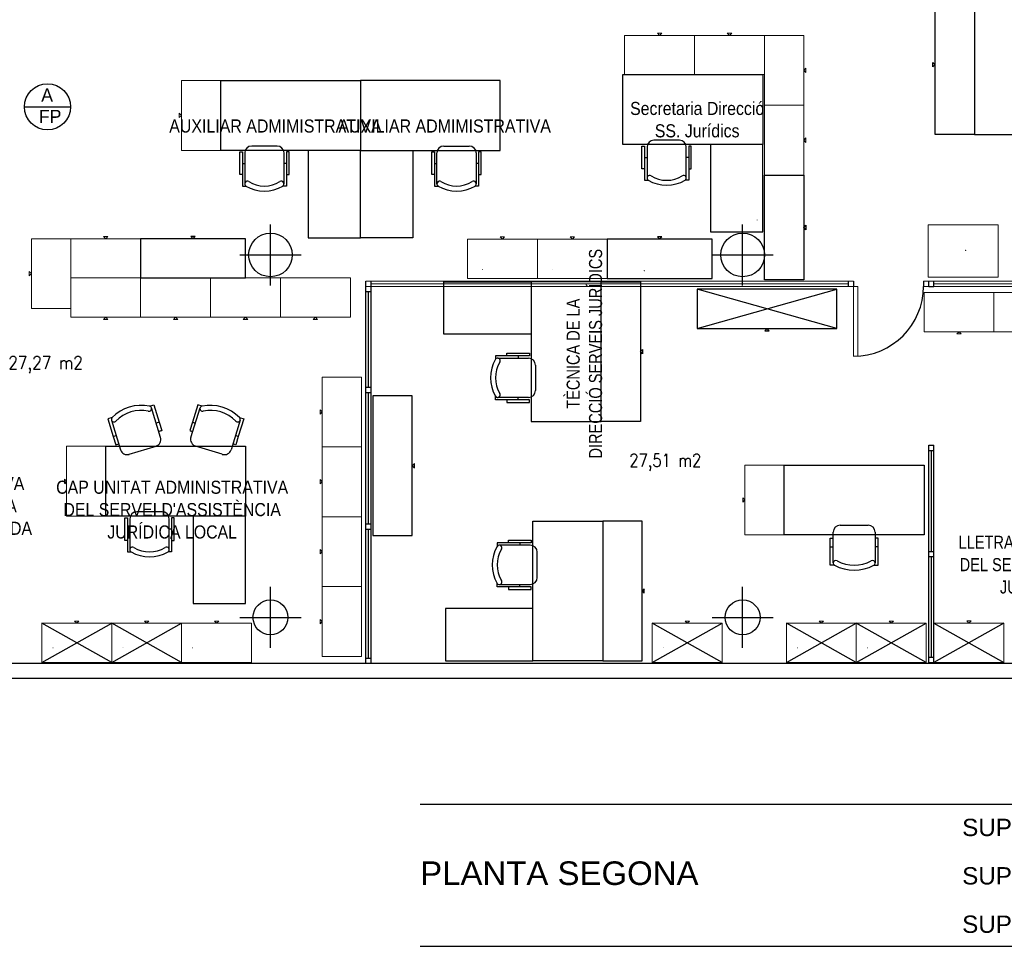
# Model space of a CAD drawing. Header units: metres. Extents: x -1 to 438, y -6 to 39.
# Tile 6 of 9: x 408 to 419, y 10 to 20. Entities that reach past the tile are written whole.
import ezdxf

# ---------------------------------------------------------------- set-up
doc = ezdxf.new("R2010")
doc.units = ezdxf.units.M
doc.linetypes.add('CONTINUA', pattern=[0])
for name, color, linetype, lineweight in [('P2  TEXT ACTUAL', 7, 'CONTINUA', 25), ('P2 MOBLES ACTUAL', 7, 'CONTINUA', 25), ('P2 MURS ACTUAL', 7, 'CONTINUA', 25)]:
    doc.layers.add(name, color=color, linetype=linetype, lineweight=lineweight)
doc.styles.add('ARIAL', font='arial.ttf')
doc.styles.add('Century Gothic', font='txt')
doc.styles.add('COMPLEX', font='complex_.ttf')
doc.styles.add('SIMPLEX', font='simplex_.ttf')

msp = doc.modelspace()

# ---------------------------------------------------------------- linework, layer by layer
at = {"layer": 'P2 MOBLES ACTUAL', "color": 180, "linetype": 'CONTINUA', "transparency": 33554687}
for p, q in [((410.809, 19.046), (410.519, 19.046)), ((412.719, 19.046), (413.009, 19.046)), ((415.413, 19.113), (415.123, 19.113)), ((410.439, 18.966), (410.439, 18.613)), ((410.889, 18.613), (410.889, 18.966)), ((412.639, 18.613), (412.639, 18.966)), ((413.089, 18.966), (413.089, 18.613)), ((415.043, 19.033), (415.043, 18.679)), ((415.493, 18.679), (415.493, 19.033)), ((410.413, 18.846), (410.439, 18.846)), ((410.916, 18.846), (410.889, 18.846)), ((412.613, 18.846), (412.639, 18.846)), ((413.116, 18.846), (413.089, 18.846)), ((415.016, 18.913), (415.043, 18.913)), ((415.52, 18.913), (415.493, 18.913)), ((413.334, 16.617), (413.687, 16.617)), ((413.567, 16.644), (413.567, 16.617)), ((413.767, 16.537), (413.767, 16.247)), ((413.687, 16.167), (413.334, 16.167)), ((413.567, 16.14), (413.567, 16.167)), ((409.477, 15.71), (409.373, 16.048)), ((409.824, 15.71), (409.928, 16.048)), ((408.914, 15.906), (409.018, 15.569)), ((410.387, 15.906), (410.283, 15.569)), ((409.46, 15.883), (409.427, 15.873)), ((409.485, 15.786), (409.461, 15.779)), ((409.816, 15.786), (409.84, 15.779)), ((409.841, 15.883), (409.874, 15.873)), ((408.935, 15.721), (408.968, 15.731)), ((410.366, 15.721), (410.333, 15.731)), ((409.118, 15.516), (409.424, 15.61)), ((410.183, 15.516), (409.877, 15.61)), ((409.125, 14.778), (409.125, 14.425)), ((409.495, 14.858), (409.205, 14.858)), ((409.575, 14.425), (409.575, 14.778)), ((409.099, 14.658), (409.125, 14.658)), ((409.602, 14.658), (409.575, 14.658)), ((417.254, 14.705), (417.574, 14.705)), ((417.174, 14.272), (417.174, 14.625)), ((417.654, 14.625), (417.654, 14.272)), ((417.684, 14.555), (417.659, 14.555)), ((413.707, 14.475), (413.354, 14.475)), ((413.587, 14.502), (413.587, 14.475)), ((417.139, 14.455), (417.174, 14.455)), ((417.689, 14.455), (417.654, 14.455)), ((413.787, 14.105), (413.787, 14.395)), ((413.354, 14.025), (413.707, 14.025)), ((413.587, 13.999), (413.587, 14.025))]:
    msp.add_line(p, q, dxfattribs=at)
at = {"layer": 'P2 MOBLES ACTUAL', "transparency": 33554687}
for p, q in [((417.217, 16.956), (415.617, 17.406)), ((415.617, 16.956), (417.217, 17.406)), ((408.117, 13.132), (408.917, 13.582)), ((408.917, 13.132), (408.117, 13.582)), ((408.917, 13.132), (409.717, 13.582)), ((409.717, 13.132), (408.917, 13.582)), ((415.103, 13.132), (415.903, 13.582)), ((415.903, 13.132), (415.103, 13.582)), ((416.638, 13.132), (417.438, 13.582)), ((417.438, 13.132), (416.638, 13.582)), ((417.438, 13.132), (418.238, 13.582)), ((418.238, 13.132), (417.438, 13.582)), ((418.327, 13.584), (419.127, 13.134)), ((419.127, 13.584), (418.327, 13.134))]:
    msp.add_line(p, q, dxfattribs=at)
at = {"layer": 'P2 MOBLES ACTUAL', "color": 180, "linetype": 'CONTINUA', "transparency": 33554687}
for points in [[(418.34, 19.176), (418.34, 20.776), (418.79, 20.776), (418.79, 19.176), (418.34, 19.176)], [(418.34, 19.976), (418.315, 19.951), (418.315, 20.001), (418.34, 19.976)], [(416.368, 19.063), (414.768, 19.063), (414.768, 19.863), (416.368, 19.863), (416.368, 19.063)], [(411.764, 18.996), (410.164, 18.996), (410.164, 19.796), (411.764, 19.796), (411.764, 18.996)], [(411.764, 18.996), (413.364, 18.996), (413.364, 19.796), (411.764, 19.796), (411.764, 18.996)], [(415.768, 18.063), (416.368, 18.063), (416.368, 19.063), (415.768, 19.063), (415.768, 18.063)], [(411.164, 17.996), (411.764, 17.996), (411.764, 18.996), (411.164, 18.996), (411.164, 17.996)], [(412.364, 17.996), (411.764, 17.996), (411.764, 18.996), (412.364, 18.996), (412.364, 17.996)], [(410.448, 17.985), (409.248, 17.985), (409.248, 17.535), (410.448, 17.535), (410.448, 17.985)], [(409.848, 17.985), (409.873, 18.01), (409.823, 18.01), (409.848, 17.985)], [(415.789, 17.98), (414.589, 17.98), (414.589, 17.53), (415.789, 17.53), (415.789, 17.98)], [(415.189, 17.98), (415.214, 18.005), (415.164, 18.005), (415.189, 17.98)], [(412.717, 16.892), (412.717, 17.492), (413.717, 17.492), (413.717, 16.892), (412.717, 16.892)], [(413.717, 17.492), (413.717, 15.892), (414.517, 15.892), (414.517, 17.492), (413.717, 17.492)], [(414.967, 17.492), (414.967, 15.892), (414.517, 15.892), (414.517, 17.492), (414.967, 17.492)], [(415.617, 16.956), (417.217, 16.956), (417.217, 17.406), (415.617, 17.406), (415.617, 16.956)], [(416.417, 16.956), (416.392, 16.931), (416.442, 16.931), (416.417, 16.956)], [(414.967, 16.692), (414.992, 16.717), (414.992, 16.667), (414.967, 16.692)], [(412.357, 14.585), (412.357, 16.185), (411.907, 16.185), (411.907, 14.585), (412.357, 14.585)], [(410.45, 14.808), (408.85, 14.808), (408.85, 15.608), (410.45, 15.608), (410.45, 14.808)], [(412.357, 15.385), (412.382, 15.36), (412.382, 15.41), (412.357, 15.385)], [(409.85, 13.808), (410.45, 13.808), (410.45, 14.808), (409.85, 14.808), (409.85, 13.808)], [(413.737, 13.15), (413.737, 14.75), (414.537, 14.75), (414.537, 13.15), (413.737, 13.15)], [(414.987, 13.15), (414.987, 14.75), (414.537, 14.75), (414.537, 13.15), (414.987, 13.15)], [(414.987, 13.95), (415.012, 13.925), (415.012, 13.975), (414.987, 13.95)], [(412.737, 13.75), (412.737, 13.15), (413.737, 13.15), (413.737, 13.75), (412.737, 13.75)]]:
    msp.add_lwpolyline(points, close=True, dxfattribs=at)
at = {"layer": 'P2 MOBLES ACTUAL', "color": 180, "transparency": 33554687}
for points in [[(419.59, 19.176), (419.59, 20.776), (418.79, 20.776), (418.79, 19.176), (419.59, 19.176)], [(416.837, 18.713), (416.837, 17.513), (416.387, 17.513), (416.387, 18.713), (416.837, 18.713)], [(416.837, 18.113), (416.862, 18.138), (416.862, 18.088), (416.837, 18.113)]]:
    msp.add_lwpolyline(points, close=True, dxfattribs=at)
at = {"layer": 'P2 MOBLES ACTUAL', "color": 180, "linetype": 'CONTINUA', "lineweight": 13, "transparency": 33554687}
for points in [[(414.787, 20.313), (415.587, 20.313), (415.587, 19.863), (414.787, 19.863), (414.787, 20.313)], [(415.187, 20.313), (415.162, 20.338), (415.212, 20.338), (415.187, 20.313)], [(415.587, 20.313), (416.387, 20.313), (416.387, 19.863), (415.587, 19.863), (415.587, 20.313)], [(415.987, 20.313), (415.962, 20.338), (416.012, 20.338), (415.987, 20.313)], [(416.837, 20.313), (416.837, 19.513), (416.387, 19.513), (416.387, 20.313), (416.837, 20.313)], [(416.837, 19.913), (416.862, 19.938), (416.862, 19.888), (416.837, 19.913)], [(408.448, 17.985), (409.248, 17.985), (409.248, 17.535), (408.448, 17.535), (408.448, 17.985)], [(408.848, 17.985), (408.823, 18.01), (408.873, 18.01), (408.848, 17.985)], [(412.989, 17.98), (413.789, 17.98), (413.789, 17.53), (412.989, 17.53), (412.989, 17.98)], [(412.989, 17.98), (413.789, 17.98), (413.789, 17.53), (412.989, 17.53), (412.989, 17.98)], [(413.389, 17.98), (413.364, 18.005), (413.414, 18.005), (413.389, 17.98)], [(413.389, 17.98), (413.364, 18.005), (413.414, 18.005), (413.389, 17.98)], [(413.789, 17.98), (414.589, 17.98), (414.589, 17.53), (413.789, 17.53), (413.789, 17.98)], [(414.189, 17.98), (414.164, 18.005), (414.214, 18.005), (414.189, 17.98)], [(418.214, 16.919), (419.014, 16.919), (419.014, 17.369), (418.214, 17.369), (418.214, 16.919)], [(419.014, 16.919), (419.814, 16.919), (419.814, 17.369), (419.014, 17.369), (419.014, 16.919)], [(418.614, 16.919), (418.589, 16.894), (418.639, 16.894), (418.614, 16.919)], [(416.164, 15.393), (416.164, 14.593), (416.614, 14.593), (416.614, 15.393), (416.164, 15.393)], [(416.164, 14.993), (416.139, 15.018), (416.139, 14.968), (416.164, 14.993)], [(408.117, 13.582), (408.917, 13.582), (408.917, 13.132), (408.117, 13.132), (408.117, 13.582)], [(408.517, 13.582), (408.492, 13.607), (408.542, 13.607), (408.517, 13.582)], [(408.917, 13.582), (409.717, 13.582), (409.717, 13.132), (408.917, 13.132), (408.917, 13.582)], [(409.317, 13.582), (409.292, 13.607), (409.342, 13.607), (409.317, 13.582)], [(409.717, 13.582), (410.517, 13.582), (410.517, 13.132), (409.717, 13.132), (409.717, 13.582)], [(410.117, 13.582), (410.092, 13.607), (410.142, 13.607), (410.117, 13.582)], [(415.103, 13.582), (415.903, 13.582), (415.903, 13.132), (415.103, 13.132), (415.103, 13.582)], [(415.503, 13.582), (415.478, 13.607), (415.528, 13.607), (415.503, 13.582)], [(416.638, 13.582), (417.438, 13.582), (417.438, 13.132), (416.638, 13.132), (416.638, 13.582)], [(417.038, 13.582), (417.013, 13.607), (417.063, 13.607), (417.038, 13.582)], [(417.438, 13.582), (418.238, 13.582), (418.238, 13.132), (417.438, 13.132), (417.438, 13.582)], [(417.838, 13.582), (417.813, 13.607), (417.863, 13.607), (417.838, 13.582)]]:
    msp.add_lwpolyline(points, close=True, dxfattribs=at)
at = {"layer": 'P2 MOBLES ACTUAL', "color": 180, "lineweight": 13, "transparency": 33554687}
for points in [[(409.714, 18.996), (409.714, 19.796), (410.164, 19.796), (410.164, 18.996), (409.714, 18.996)], [(416.837, 19.513), (416.837, 18.713), (416.387, 18.713), (416.387, 19.513), (416.837, 19.513)], [(409.714, 19.396), (409.689, 19.371), (409.689, 19.421), (409.714, 19.396)], [(416.837, 19.113), (416.862, 19.138), (416.862, 19.088), (416.837, 19.113)], [(407.998, 17.185), (407.998, 17.985), (408.448, 17.985), (408.448, 17.185), (407.998, 17.185)], [(407.998, 17.585), (407.973, 17.56), (407.973, 17.61), (407.998, 17.585)], [(408.448, 17.085), (409.248, 17.085), (409.248, 17.535), (408.448, 17.535), (408.448, 17.085)], [(409.248, 17.085), (410.048, 17.085), (410.048, 17.535), (409.248, 17.535), (409.248, 17.085)], [(410.048, 17.085), (410.848, 17.085), (410.848, 17.535), (410.048, 17.535), (410.048, 17.085)], [(410.848, 17.085), (411.648, 17.085), (411.648, 17.535), (410.848, 17.535), (410.848, 17.085)], [(408.848, 17.085), (408.823, 17.06), (408.873, 17.06), (408.848, 17.085)], [(409.648, 17.085), (409.623, 17.06), (409.673, 17.06), (409.648, 17.085)], [(410.448, 17.085), (410.423, 17.06), (410.473, 17.06), (410.448, 17.085)], [(411.248, 17.085), (411.223, 17.06), (411.273, 17.06), (411.248, 17.085)], [(411.326, 16.401), (411.326, 15.601), (411.776, 15.601), (411.776, 16.401), (411.326, 16.401)], [(411.326, 16.001), (411.301, 16.026), (411.301, 15.976), (411.326, 16.001)], [(408.4, 15.608), (408.4, 14.808), (408.85, 14.808), (408.85, 15.608), (408.4, 15.608)], [(411.326, 15.601), (411.326, 14.801), (411.776, 14.801), (411.776, 15.601), (411.326, 15.601)], [(408.4, 15.208), (408.375, 15.233), (408.375, 15.183), (408.4, 15.208)], [(411.326, 15.201), (411.301, 15.226), (411.301, 15.176), (411.326, 15.201)], [(411.326, 14.801), (411.326, 14.001), (411.776, 14.001), (411.776, 14.801), (411.326, 14.801)], [(411.326, 14.401), (411.301, 14.426), (411.301, 14.376), (411.326, 14.401)], [(411.326, 14.001), (411.326, 13.201), (411.776, 13.201), (411.776, 14.001), (411.326, 14.001)], [(411.326, 13.601), (411.301, 13.626), (411.301, 13.576), (411.326, 13.601)], [(418.327, 13.584), (419.127, 13.584), (419.127, 13.134), (418.327, 13.134), (418.327, 13.584)], [(418.727, 13.584), (418.702, 13.609), (418.752, 13.609), (418.727, 13.584)]]:
    msp.add_lwpolyline(points, close=True, dxfattribs=at)
at = {"layer": 'P2 MOBLES ACTUAL', "color": 180, "linetype": 'CONTINUA', "transparency": 33554687}
for points in [[(415.016, 18.784), (414.985, 18.784), (414.985, 19.044), (415.016, 19.044), (415.016, 18.654), (415.056, 18.654)], [(415.52, 18.784), (415.55, 18.784), (415.55, 19.044), (415.52, 19.044), (415.52, 18.654), (415.479, 18.654)], [(410.413, 18.718), (410.382, 18.718), (410.382, 18.978), (410.413, 18.978), (410.413, 18.588), (410.453, 18.588)], [(410.916, 18.718), (410.947, 18.718), (410.947, 18.978), (410.916, 18.978), (410.916, 18.588), (410.876, 18.588)], [(412.613, 18.718), (412.582, 18.718), (412.582, 18.978), (412.613, 18.978), (412.613, 18.588), (412.653, 18.588)], [(413.116, 18.718), (413.147, 18.718), (413.147, 18.978), (413.116, 18.978), (413.116, 18.588), (413.076, 18.588)], [(413.439, 16.644), (413.439, 16.674), (413.699, 16.674), (413.699, 16.644), (413.308, 16.644), (413.308, 16.604)], [(413.439, 16.14), (413.439, 16.11), (413.699, 16.11), (413.699, 16.14), (413.308, 16.14), (413.308, 16.18)], [(409.35, 16.069), (409.398, 16.084), (409.46, 15.883), (409.49, 15.787), (409.456, 15.777)], [(409.951, 16.069), (409.903, 16.084), (409.841, 15.883), (409.811, 15.787), (409.845, 15.777)], [(408.921, 15.936), (408.873, 15.922), (408.935, 15.721), (408.964, 15.625), (408.997, 15.636)], [(410.38, 15.936), (410.428, 15.922), (410.366, 15.721), (410.337, 15.625), (410.303, 15.636)], [(409.099, 14.529), (409.068, 14.529), (409.068, 14.789), (409.099, 14.789), (409.099, 14.399), (409.139, 14.399)], [(409.602, 14.529), (409.633, 14.529), (409.633, 14.789), (409.602, 14.789), (409.602, 14.399), (409.562, 14.399)], [(417.189, 14.245), (417.139, 14.245), (417.139, 14.455), (417.139, 14.555), (417.174, 14.555)], [(417.638, 14.245), (417.689, 14.245), (417.689, 14.455), (417.689, 14.555), (417.654, 14.555)], [(413.458, 14.502), (413.458, 14.533), (413.718, 14.533), (413.718, 14.502), (413.328, 14.502), (413.328, 14.462)], [(413.458, 13.999), (413.458, 13.968), (413.718, 13.968), (413.718, 13.999), (413.328, 13.999), (413.328, 14.039)]]:
    msp.add_lwpolyline(points, dxfattribs=at)
at = {"layer": 'P2 MOBLES ACTUAL', "linetype": 'CONTINUA', "lineweight": 13, "transparency": 33554687}
msp.add_lwpolyline([(419.06, 18.144), (418.26, 18.144), (418.26, 17.544), (419.06, 17.544), (419.06, 18.144)], close=True, dxfattribs=at)
at = {"layer": 'P2 MOBLES ACTUAL', "transparency": 33554687}
msp.add_lwpolyline([(416.614, 15.393), (418.214, 15.393), (418.214, 14.593), (416.614, 14.593), (416.614, 15.393)], close=True, dxfattribs=at)
at = {"layer": 'P2 MOBLES ACTUAL', "color": 180, "linetype": 'CONTINUA', "transparency": 33554687}
for centre, radius, start, end in [((410.519, 18.966), 0.08, 90, 180), ((410.809, 18.966), 0.08, 0, 90), ((412.719, 18.966), 0.08, 90, 180), ((413.009, 18.966), 0.08, 0, 90), ((415.123, 19.033), 0.08, 90, 180), ((415.413, 19.033), 0.08, 0, 90), ((415.073, 18.679), 0.03, 57.334, 236.1712), ((415.463, 18.679), 0.03, 303.8288, 122.666), ((410.469, 18.613), 0.03, 57.334, 236.1712), ((410.664, 18.927), 0.34, 238.2704, 301.7296), ((410.859, 18.613), 0.03, 303.8288, 122.666), ((412.669, 18.613), 0.03, 57.334, 236.1712), ((412.864, 18.927), 0.34, 238.2704, 301.7296), ((413.059, 18.613), 0.03, 303.8288, 122.666), ((415.268, 19.015), 0.418, 239.5867, 300.4133), ((415.268, 18.993), 0.34, 238.2704, 301.7296), ((410.664, 18.948), 0.418, 239.5867, 300.4133), ((412.864, 18.948), 0.418, 239.5867, 300.4133), ((413.669, 16.392), 0.418, 149.5867, 210.4133), ((413.333, 16.587), 0.03, 327.334, 146.1712), ((413.648, 16.392), 0.34, 148.2704, 211.7296), ((413.687, 16.537), 0.08, 0, 90), ((413.687, 16.247), 0.08, 270, 0), ((413.333, 16.197), 0.03, 213.8288, 32.666), ((409.259, 15.601), 0.476, 79.0382, 135.2516), ((409.252, 15.624), 0.395, 77.7607, 136.5291), ((409.344, 16.039), 0.03, 254.4789, 78.2925), ((409.957, 16.039), 0.03, 101.7075, 285.5211), ((410.041, 15.601), 0.476, 44.7484, 100.9618), ((410.049, 15.624), 0.395, 43.4709, 102.2393), ((408.943, 15.916), 0.03, 135.9974, 319.8109), ((410.358, 15.916), 0.03, 220.1891, 44.0026), ((409.4, 15.687), 0.08, 287.1449, 17.1449), ((409.9, 15.687), 0.08, 162.8551, 252.8551), ((409.095, 15.592), 0.08, 197.1449, 287.1449), ((410.206, 15.592), 0.08, 252.8551, 342.8551), ((409.205, 14.778), 0.08, 90, 180), ((409.495, 14.778), 0.08, 0, 90), ((417.254, 14.625), 0.08, 90, 180), ((417.574, 14.625), 0.08, 0, 90), ((409.155, 14.424), 0.03, 57.334, 236.1712), ((409.35, 14.739), 0.34, 238.2704, 301.7296), ((409.545, 14.424), 0.03, 303.8288, 122.666), ((413.689, 14.25), 0.418, 149.5867, 210.4133), ((413.353, 14.445), 0.03, 327.334, 146.1712), ((413.668, 14.25), 0.34, 148.2704, 211.7296), ((413.707, 14.395), 0.08, 0, 90), ((409.35, 14.76), 0.418, 239.5867, 300.4133), ((417.204, 14.271), 0.03, 57.334, 241.1475), ((417.414, 14.665), 0.476, 241.8933, 298.1067), ((417.414, 14.641), 0.395, 240.6158, 299.3842), ((417.624, 14.271), 0.03, 298.8525, 122.666), ((413.707, 14.105), 0.08, 270, 0), ((413.353, 14.055), 0.03, 213.8288, 32.666)]:
    msp.add_arc(centre, radius, start, end, dxfattribs=at)
at = {"layer": 'P2 MURS ACTUAL', "color": 7, "linetype": 'CONTINUA', "lineweight": 25, "transparency": 33554687}
msp.add_line((407.918, 19.495), (408.446, 19.495), dxfattribs=at)
at = {"layer": 'P2 MURS ACTUAL', "color": 180, "linetype": 'CONTINUA', "transparency": 33554687}
for p, q in [((410.734, 17.449), (410.734, 18.149)), ((416.137, 17.449), (416.137, 18.149)), ((410.384, 17.799), (411.084, 17.799)), ((415.787, 17.799), (416.487, 17.799)), ((410.734, 13.299), (410.734, 13.999)), ((416.137, 13.299), (416.137, 13.999)), ((410.384, 13.649), (411.084, 13.649)), ((415.787, 13.649), (416.487, 13.649))]:
    msp.add_line(p, q, dxfattribs=at)
at = {"layer": 'P2 MURS ACTUAL', "transparency": 33554687}
for p, q in [((411.825, 13.119), (411.825, 17.499)), ((411.885, 13.119), (411.885, 17.499)), ((417.347, 17.499), (417.347, 17.439)), ((417.407, 17.499), (417.407, 17.439)), ((418.207, 17.499), (418.207, 17.439)), ((418.267, 17.439), (418.267, 17.499)), ((418.327, 17.439), (418.327, 17.499)), ((411.825, 17.379), (411.885, 17.379)), ((411.855, 16.284), (411.855, 17.379)), ((418.267, 17.439), (418.327, 17.439)), ((411.825, 16.284), (411.885, 16.284)), ((411.825, 16.224), (411.885, 16.224)), ((411.855, 14.719), (411.855, 16.224)), ((418.267, 13.129), (418.267, 15.619)), ((418.267, 15.619), (418.327, 15.619)), ((418.267, 15.559), (418.327, 15.559)), ((418.297, 14.404), (418.297, 15.559)), ((418.327, 13.129), (418.327, 15.619)), ((411.825, 14.719), (411.885, 14.719)), ((411.825, 14.659), (411.885, 14.659)), ((411.855, 13.179), (411.855, 14.659)), ((418.267, 14.404), (418.327, 14.404)), ((418.267, 14.344), (418.327, 14.344)), ((418.297, 13.189), (418.297, 14.344)), ((418.327, 13.189), (418.267, 13.189)), ((423.715, 13.119), (398.297, 13.119)), ((411.885, 13.179), (411.825, 13.179)), ((411.885, 13.119), (411.825, 13.119)), ((411.885, 13.119), (411.825, 13.119)), ((418.327, 13.129), (418.267, 13.129)), ((418.327, 13.129), (418.267, 13.129)), ((424.313, 12.949), (397.703, 12.949))]:
    msp.add_line(p, q, dxfattribs=at)
at = {"layer": 'P2 MURS ACTUAL', "lineweight": 13, "transparency": 33554687}
for p, q in [((411.825, 17.499), (417.407, 17.499)), ((411.885, 17.469), (417.347, 17.469)), ((418.207, 17.499), (424.623, 17.499)), ((418.327, 17.469), (420.627, 17.469)), ((411.825, 17.439), (417.407, 17.439)), ((417.407, 16.639), (417.407, 17.439)), ((417.457, 17.439), (417.407, 17.439)), ((417.457, 16.639), (417.457, 17.439)), ((418.207, 17.439), (424.61, 17.439))]:
    msp.add_line(p, q, dxfattribs=at)
at = {"layer": 'P2 MURS ACTUAL', "color": 180, "transparency": 33554687}
for p, q in [((412.447, 11.511), (424.317, 11.511)), ((412.447, 9.883), (424.317, 9.883))]:
    msp.add_line(p, q, dxfattribs=at)
at = {"layer": 'P2 MURS ACTUAL', "color": 7, "linetype": 'CONTINUA', "lineweight": 25, "transparency": 33554687}
msp.add_circle((408.182, 19.495), 0.264, dxfattribs=at)
at = {"layer": 'P2 MURS ACTUAL', "transparency": 33554687}
for centre, radius in [((410.734, 17.799), 0.25), ((416.137, 17.799), 0.25), ((410.734, 13.649), 0.2), ((416.137, 13.649), 0.2)]:
    msp.add_circle(centre, radius, dxfattribs=at)
msp.add_arc((417.407, 17.439), 0.8, 270, 0, dxfattribs=at)

# ---------------------------------------------------------------- texts
at = {"layer": 'P2  TEXT ACTUAL', "linetype": 'CONTINUA', "transparency": 33554687, "char_height": 0.15, "attachment_point": 2, "line_spacing_factor": 1.024096, "style": 'ARIAL'}
for s, insert, width in [('\\A1;{\\fArial|i0|b0;\\H0.150000;\\W0.867303;\\C180;Secretaria Direcció }\\P{\\fArial|i0|b0;\\H0.150000;\\W0.867303;\\C180;SS. Jurídics}\\P', (415.617, 19.551), 1.7045), ("\\A1;{\\fArial|i0|b0;\\H0.150000;\\W0.867303;\\C180;AUXILIAR ADMINISTRATIVA }\\P{\\fArial|i0|b0;\\H0.150000;\\W0.867303;\\C180;UNITAT ADMINISTRATIVA }\\P{\\fArial|i0|b0;\\H0.150000;\\W0.867303;\\C180;DEL SER. S'ASSIS. JURÍCADA }\\P{\\fArial|i0|b0;\\H0.150000;\\W0.867303;\\C180;LOCAL}\\P", (406.716, 15.256), 2.6995), ("\\A1;{\\fArial|i0|b0;\\H0.150000;\\W0.867303;\\C180;CAP UNITAT ADMINISTRATIVA }\\P{\\fArial|i0|b0;\\H0.150000;\\W0.867303;\\C180;DEL SERVEI D'ASSISTÈNCIA }\\P{\\fArial|i0|b0;\\H0.150000;\\W0.867303;\\C180;JURÍDICA LOCAL}\\P", (409.609, 15.214), 2.7732), ("\\A1;{\\fArial|i0|b0;\\H0.150000;\\W0.796103;\\C180;LLETRADA ASSESSORA DEL }\\P{\\fArial|i0|b0;\\H0.150000;\\W0.796103;\\C180;DEL SERVEI D'ASSISTÈNCIA }\\P{\\fArial|i0|b0;\\H0.150000;\\W0.796103;\\C180;JURÍDICA LOCAL}\\P", (419.763, 14.584), 2.42025)]:
    msp.add_mtext(s, dxfattribs=dict(at, insert=insert, width=width))
at = {"layer": 'P2  TEXT ACTUAL', "linetype": 'CONTINUA', "transparency": 33554687, "char_height": 0.15, "width": 2.49135, "attachment_point": 8, "style": 'ARIAL'}
for insert in [(410.791, 19.198), (412.728, 19.198)]:
    msp.add_mtext('\\W0.87;AUXILIAR ADMIMISTRATIVA', dxfattribs=dict(at, insert=insert))
at = {"layer": 'P2  TEXT ACTUAL', "linetype": 'CONTINUA', "transparency": 33554687, "insert": (414.123, 16.668), "char_height": 0.15, "width": 2.46596, "attachment_point": 2, "rotation": 90, "line_spacing_factor": 1.024096, "style": 'ARIAL'}
msp.add_mtext('\\A1;{\\fArial|i0|b0;\\H0.150000;\\W0.796103;\\C180;TÈCNICA DE LA }\\P{\\fArial|i0|b0;\\H0.150000;\\W0.796103;\\C180;DIRECCIÓ SERVEIS JURÍDICS}\\P', dxfattribs=at)
at = {"layer": 'P2  TEXT ACTUAL', "transparency": 33554687, "char_height": 0.15, "attachment_point": 8, "style": 'SIMPLEX'}
for s, insert, width in [('\\W0.85;27,27 m2', (408.16, 16.445), 1.04716), ('\\W0.82;27,51 m2', (415.252, 15.327), 1.00031)]:
    msp.add_mtext(s, dxfattribs=dict(at, insert=insert, width=width))
at = {"layer": 'P2 MOBLES ACTUAL', "transparency": 33554687, "char_height": 0.001, "attachment_point": 7, "style": 'COMPLEX'}
for s, insert, width, rotation in [('\\W0.77;B-120', (416.303, 18.195), 0.0044, 89.4323), ('\\W0.81;PB-80', (413.161, 17.631), 0.00473, 359.4323), ('\\W0.81;PB-80', (413.161, 17.631), 0.00473, 359.4323), ('\\W0.78;666', (413.961, 17.631), 0.00271, 359.4323), ('\\W0.77;M-120', (415.011, 17.618), 0.00453, 359.4323)]:
    msp.add_mtext(s, dxfattribs=dict(at, insert=insert, width=width, rotation=rotation))
at = {"layer": 'P2 MOBLES ACTUAL', "linetype": 'CONTINUA', "lineweight": 13, "transparency": 33554687, "insert": (418.69, 17.85), "char_height": 0.0015, "width": 0.00495, "attachment_point": 8, "style": 'COMPLEX'}
msp.add_mtext('\\W0.81;FOT.', dxfattribs=at)
at = {"layer": 'P2 MOBLES ACTUAL', "transparency": 33554687, "char_height": 0.001, "width": 0.00473, "attachment_point": 7, "style": 'COMPLEX'}
for insert in [(408.243, 13.3), (409.043, 13.3), (409.843, 13.3), (415.229, 13.3), (416.764, 13.3), (417.564, 13.3)]:
    msp.add_mtext('\\W0.81;PB-80', dxfattribs=dict(at, insert=insert))
at = {"layer": 'P2 MURS ACTUAL', "color": 7, "linetype": 'CONTINUA', "lineweight": 25, "transparency": 33554687, "char_height": 0.15, "attachment_point": 7, "style": 'Century Gothic'}
for s, insert, width in [('A', (408.111, 19.555), 0.23), ('FP', (408.085, 19.31), 0.3)]:
    msp.add_mtext(s, dxfattribs=dict(at, insert=insert, width=width))
at = {"layer": 'P2 MURS ACTUAL', "transparency": 33554687, "char_height": 0.198, "attachment_point": 7, "style": 'ARIAL'}
for s, insert, width in [('\\W1.00;SUPERFÍCIE CONSTRUÏDA:       383.15m2', (418.65, 11.142), 5.51742), ('\\W1.00;SUPERFÍCIE ÚTIL:                       334.62m2', (418.65, 10.588), 5.49753), ('\\W1.00;SUPERFÍCIE PATI INTERIOR:       14.36m2', (418.65, 10.034), 5.54038)]:
    msp.add_mtext(s, dxfattribs=dict(at, insert=insert, width=width))
at = {"layer": 'P2 MURS ACTUAL', "color": 180, "transparency": 33554687, "insert": (412.447, 10.581), "char_height": 0.27, "width": 3.32552, "attachment_point": 7, "style": 'ARIAL'}
msp.add_mtext('\\W1.00;PLANTA SEGONA', dxfattribs=at)

doc.saveas('drawing.dxf')
